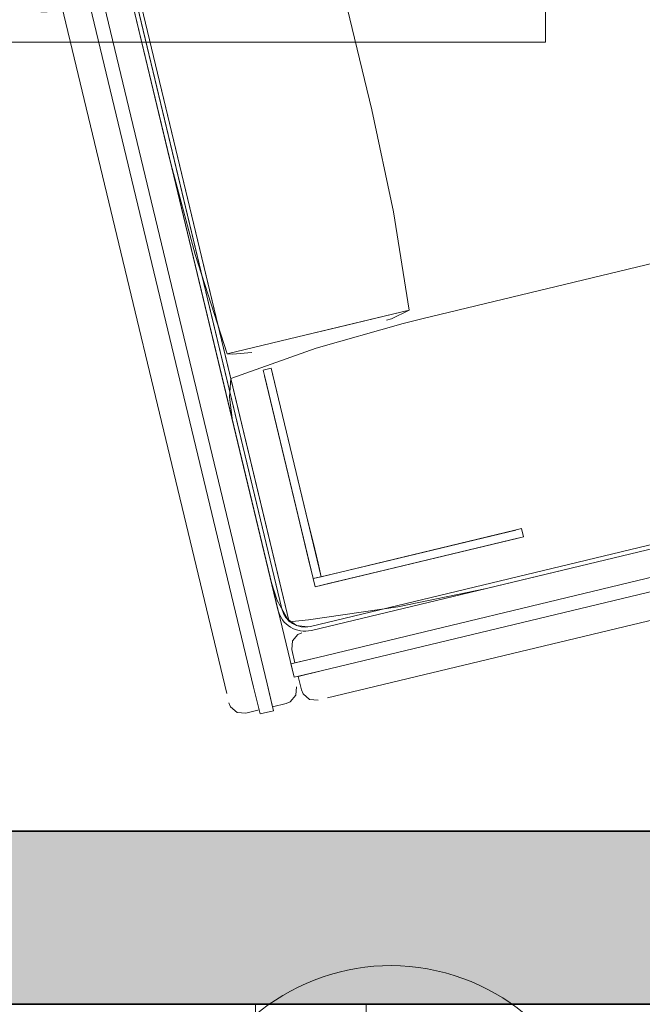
# Model space of a CAD drawing. Header units: centimetres. Extents: x -1109 to 217, y 2044 to 2913.
# Tile 16 of 36: x -567 to -522, y 2334 to 2405. Entities that reach past the tile are written whole.
import ezdxf

# ---------------------------------------------------------------- set-up
doc = ezdxf.new("R2010")
doc.units = ezdxf.units.CM
for name, color, linetype, lineweight in [('Chmurki rewizji', 130, 'Continuous', 9), ('Meble-1', 9, 'Continuous', 18), ('Notatki tekstowe', 130, 'Continuous', 9), ('Notatki tekstowe-1', 7, 'Continuous', 9), ('Osprzęt elektryczny', 7, 'Continuous', 18), ('Symbol gniazda-1', 1, 'Continuous', 50), ('Wzór cięcia-1', 10, 'Continuous', 18), ('Ściany-1', 253, 'Continuous', 35)]:
    doc.layers.add(name, color=color, linetype=linetype, lineweight=lineweight)
doc.styles.add('Arial', font='arial.ttf', dxfattribs={"height": 5.4})

# ---------------------------------------------------------------- blocks, each defined once
blk = doc.blocks.new('F03999_EN_Anderson-Sofa_2019 - Grey Velvet-874359-Wytyczne elektryczne')
at = {"layer": 'Meble-1'}
for p, q in [((73, 0), (-73, 0)), ((77, -0.3), (76, -0.3)), ((78, 0), (77, 0)), ((77, -2), (77, 0)), ((77, -2), (77, 0)), ((77, -0.3), (77, -2)), ((77, -0.3), (77, -2)), ((78, 0), (78, -2)), ((78, 0), (78, -2)), ((79, -0.3), (78, -0.3)), ((78, -2), (78, -0.3)), ((78, -2), (78, -0.3)), ((74.7, -2), (74.7, -1)), ((-73, -2), (73, -2)), ((73, -2), (-73, -2)), ((73, -2), (-73, -2)), ((-73, -2), (73, -2)), ((73, -2), (75, -2)), ((73, -2), (75, -2)), ((74.7, -2), (73, -2)), ((74.7, -2), (73, -2)), ((75, -2), (75, -95)), ((75, -3), (75, -2)), ((77, -2), (77, -95)), ((77, -95), (77, -2)), ((77, -2), (77, -95)), ((77, -95), (77, -2)), ((78, -95), (78, -2)), ((78, -2), (78, -95)), ((78, -2), (78, -95)), ((78, -95), (78, -2)), ((80, -95), (80, -2)), ((73, -3), (-73, -3)), ((-73, -3), (73, -3)), ((73, -3), (-73, -3)), ((-73, -3), (73, -3)), ((75, -3), (73, -3)), ((75, -3), (73, -3)), ((73, -3), (74.7, -3)), ((73, -3), (74.7, -3)), ((74.7, -4), (74.7, -3)), ((-73, -5), (73, -5)), ((73, -5), (-23, -5)), ((-23, -5), (73, -5)), ((73, -5.3), (-23, -5.3)), ((-23, -5.3), (73, -5.3)), ((73, -5.3), (-23, -5.3)), ((60, -5), (40, -5)), ((60, -5), (40, -5)), ((74.403, -5.967), (74.403, -13)), ((74.403, -5.967), (74.403, -13)), ((74.403, -5.967), (74.403, -17)), ((74.403, -5.967), (74.403, -13)), ((74.7, -95), (74.7, -7)), ((74.7, -7), (74.7, -95)), ((74.7, -95), (74.7, -7)), ((75, -95), (75, -7)), ((75, -7), (75, -95)), ((56.539, -8), (56.539, -8.6)), ((57.039, -8), (56.539, -8)), ((67.366, -8), (56.961, -8)), ((72, -8), (57.039, -8)), ((67.366, -8), (69.445, -8)), ((71.006, -8), (69.445, -8)), ((72, -8), (71.006, -8)), ((72, -8), (72, -23.561)), ((56.539, -8.6), (57.039, -8.6)), ((56.961, -8.6), (67.366, -8.6)), ((57.039, -8.6), (71.4, -8.6)), ((69.445, -8.6), (67.366, -8.6)), ((69.445, -8.6), (71.006, -8.6)), ((71.006, -8.6), (72, -8.6)), ((71.4, -8.6), (71.4, -9.594)), ((71.4, -23.561), (71.4, -8.6)), ((71.4, -8.6), (72, -8.6)), ((72, -9.594), (72, -8.6)), ((71.4, -9.594), (71.4, -11.155)), ((72, -11.155), (72, -9.594)), ((71.4, -13.234), (71.4, -11.155)), ((72, -11.155), (72, -13.234)), ((71.4, -13.234), (71.4, -23.639)), ((72, -23.639), (72, -13.234)), ((74.403, -17), (74.403, -13)), ((74.403, -13), (74.403, -17)), ((74.403, -13), (74.403, -89)), ((75, -17), (75, -13)), ((74.403, -17), (74.403, -24.033)), ((74.403, -17), (74.403, -24.033)), ((74.403, -85), (74.403, -17)), ((75, -85), (75, -17)), ((71.4, -23.561), (71.4, -24.061)), ((71.4, -24.061), (72, -24.061)), ((72, -24.061), (72, -23.561)), ((40, -25), (60, -25)), ((60.753, -25.815), (69, -25.815)), ((60.753, -25.815), (66, -25.815)), ((66, -25.815), (69, -25.815)), ((69, -25.815), (74.247, -25.815)), ((69, -25.815), (74.247, -25.815)), ((60, -40.5), (60, -77.5)), ((75, -77.5), (75, -40.5))]:
    blk.add_line(p, q, dxfattribs=at)
at = {"layer": 'Meble-1', "flags": 128}
for points in [[(73.7, 0), (74.288, -0.191), (74.651, -0.692), (74.7, -1)], [(75, -1.3), (75.191, -0.712), (75.692, -0.349), (76, -0.3)], [(79, -0.3), (79.588, -0.491), (79.951, -0.992), (80, -1.3)], [(74.7, -4), (74.509, -4.588), (74.008, -4.951), (73.7, -5)], [(60, -5), (66.525, -5.198), (73.027, -5.79), (74.403, -5.967)], [(60, -5), (66.525, -5.198), (73.027, -5.79), (74.403, -5.967)], [(74.7, -7), (74.506, -6.211), (73.968, -5.603), (73.21, -5.313), (73, -5.3)], [(74.403, -5.967), (74.889, -7.674), (75, -9)], [(74.403, -5.967), (74.889, -7.674), (75, -9)], [(75, -21), (74.803, -22.764), (74.403, -24.033)], [(74.403, -24.033), (67.909, -24.709), (61.387, -24.991), (60, -25)], [(60.753, -25.815), (62.122, -25.514), (62.5, -25.5)], [(72.5, -25.5), (73.888, -25.696), (74.247, -25.815)], [(60, -40.5), (60.198, -32.969), (60.753, -25.815)], [(74.247, -25.815), (74.821, -33.326), (75, -40.5)]]:
    blk.add_lwpolyline(points, dxfattribs=at)
at = {"layer": 'Meble-1'}
for radius in [2, 2, 1.7, 1.7]:
    blk.add_arc((73, -7), radius, 360, 90, dxfattribs=at)
blk = doc.blocks.new('TD_gniazda_wlaczniki_r01 - Gniazdo_wtykowe-V2-Wytyczne elektryczne')
at = {"layer": 'Osprzęt elektryczny'}
for p, q in [((-397.02, 2462.076), (-397.02, 2470.076)), ((-397.02, 2470.076), (-397.02, 2462.076)), ((-396.22, 2470.076), (-397.02, 2470.076)), ((-396.22, 2470.076), (-397.02, 2470.076)), ((-397.02, 2462.506), (-397.02, 2469.646)), ((-397.02, 2469.646), (-397.02, 2462.506)), ((-396.22, 2462.076), (-396.22, 2470.076)), ((-396.22, 2470.076), (-396.22, 2462.076)), ((-397.02, 2468.076), (-397.02, 2464.076)), ((-397.02, 2466.726), (-397.02, 2467.326)), ((-397.02, 2466.276), (-397.02, 2465.876)), ((-397.02, 2466.276), (-397.02, 2465.876)), ((-397.02, 2465.426), (-397.02, 2464.826)), ((-397.02, 2462.076), (-396.22, 2462.076)), ((-396.22, 2462.076), (-397.02, 2462.076))]:
    blk.add_line(p, q, dxfattribs=at)
at = {"layer": 'Symbol gniazda-1'}
blk.add_line((-403.298, 2466.076), (-410.898, 2466.076), dxfattribs=at)
blk.add_arc((-418.498, 2466.076), 7.6, 270, 90, dxfattribs=at)
blk = doc.blocks.new('Family - ___-948645-Wytyczne elektryczne')
at = {"layer": 'Chmurki rewizji'}
blk.add_arc((-540.461, 2321.197), 15.167, 0, 154.79123, dxfattribs=at)

msp = doc.modelspace()

# ---------------------------------------------------------------- hatches: boundary and pattern name
at = {"layer": 'Wzór cięcia-1'}
h = msp.add_hatch(color=256, dxfattribs=at)
h.paths.add_polyline_path([(-59.22, 2333.576), (-59.22, 2346.076), (-143.72, 2346.076), (-143.72, 2333.576), (-124.385, 2333.576)])
h.paths.add_polyline_path([(-243.72, 2333.576), (-243.72, 2346.076), (-316.22, 2346.076), (-316.22, 2333.576)])
h.paths.add_polyline_path([(-420.951, 2333.576), (-416.22, 2333.576), (-416.22, 2346.076), (-687.32, 2346.076), (-687.32, 2333.576)])
h.paths.add_polyline_path([(-803.539, 2333.576), (-779.32, 2333.576), (-779.32, 2346.076), (-803.539, 2346.076), (-804.18, 2333.576)])

# ---------------------------------------------------------------- linework, layer by layer
at = {"layer": 'Notatki tekstowe', "flags": 128}
msp.add_lwpolyline([(-663.47, 2429.795), (-529.278, 2429.795), (-529.278, 2402.975), (-663.47, 2402.975)], close=True, dxfattribs=at)
at = {"layer": 'Ściany-1'}
for p, q in [((-396.22, 2346.076), (-687.32, 2346.076)), ((-687.32, 2333.576), (-243.72, 2333.576))]:
    msp.add_line(p, q, dxfattribs=at)

# ---------------------------------------------------------------- block references
at = {"layer": 'Chmurki rewizji'}
msp.add_blockref('Family - ___-948645-Wytyczne elektryczne', (0, 0), dxfattribs=at)
at = {"layer": 'Meble-1', "rotation": 193.4948863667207}
msp.add_blockref('F03999_EN_Anderson-Sofa_2019 - Grey Velvet-874359-Wytyczne elektryczne', (-474.027, 2372.719), dxfattribs=at)
at = {"layer": 'Symbol gniazda-1', "rotation": 89.9999999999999}
msp.add_blockref('TD_gniazda_wlaczniki_r01 - Gniazdo_wtykowe-V2-Wytyczne elektryczne', (1919.857, 2729.796), dxfattribs=at)

# ---------------------------------------------------------------- texts
at = {"layer": 'Notatki tekstowe-1', "insert": (-662.57, 2427.466), "char_height": 5.4, "width": 132.36, "attachment_point": 1, "line_spacing_factor": 0.936439, "style": 'Arial'}
msp.add_mtext('\\pxt7.05556,14.11111,21.16667,28.22222,35.27778,42.33333,49.38889,56.44444,63.5,70.55556,77.61111,84.66667,91.72222,98.77778,105.83333,112.88889,119.94444,127,134.05556,141.11111,148.16667,155.22222,162.27778,169.33333,176.38889,183.44444,190.5,197.55556,204.61111,211.66667,218.72222,225.77778;{2x Nowe włącznk oświetlenia \\Pgłówne (A,B) / dekoracyjne. Włączniki z możliwością ściemniania opraw.}', dxfattribs=at)

doc.saveas('drawing.dxf')
